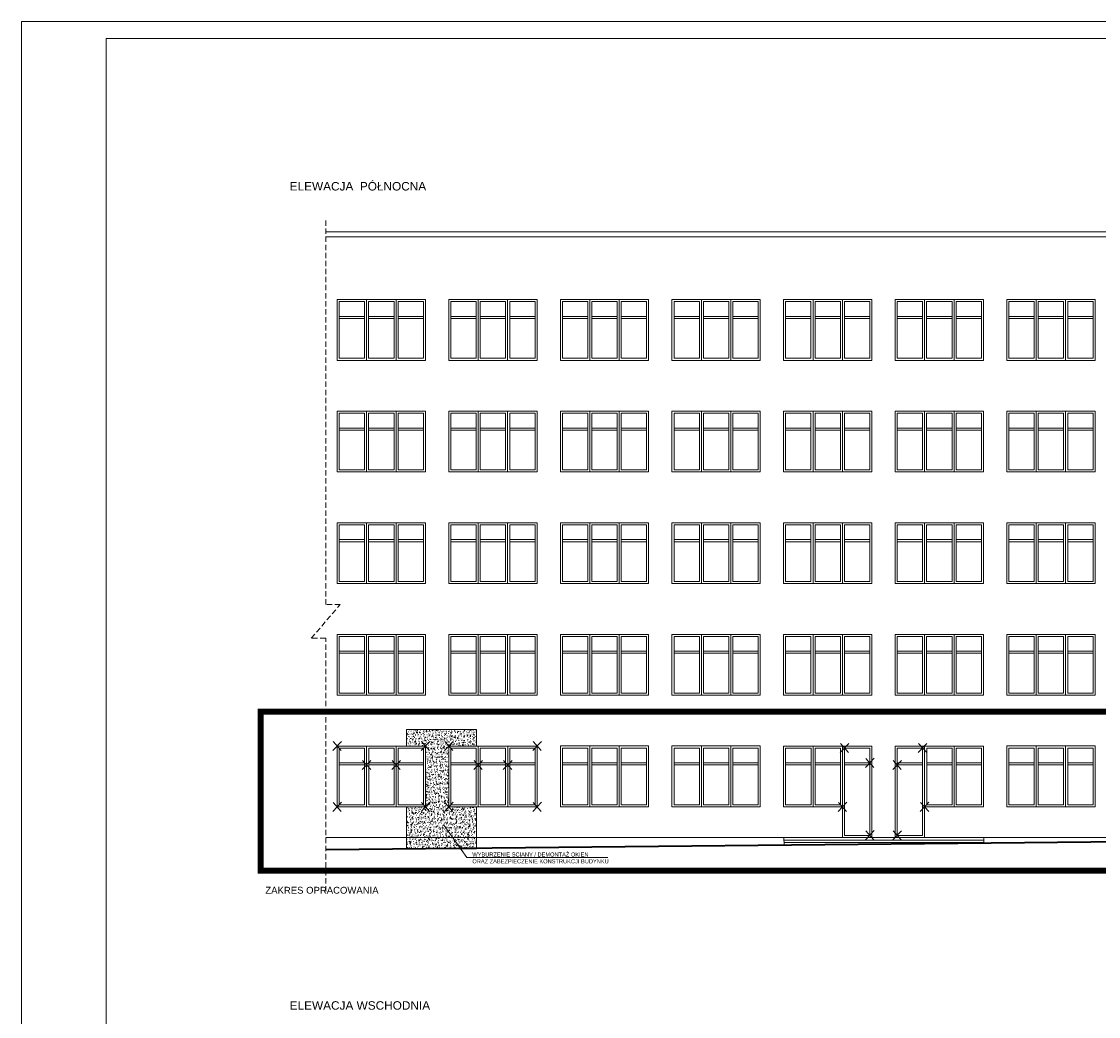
# Model space of a CAD drawing. Header units: millimetres. Extents: x 14577 to 21277, y 19393 to 25333.
# Tile 2 of 19: x 14577 to 17762, y 22392 to 25333. Entities that reach past the tile are written whole.
import ezdxf

# ---------------------------------------------------------------- set-up
doc = ezdxf.new("R2010")
doc.units = ezdxf.units.MM
for name, pattern in [('ACAD_ISO02W100', [15, 12, -3]), ('CACHE2', [4.7625, 3.175, -1.5875]), ('DASHED2', [0.375, 0.25, -0.125])]:
    doc.linetypes.add(name, pattern=pattern)
for name, color, linetype, lineweight in [('DEMONTARZE', 86, 'Continuous', 18), ('SQ_Opisy', 7, 'Continuous', 18), ('SQ_PROJ.Ściany', 7, 'Continuous', 35), ('SQ_TECHNOLOGIA', 251, 'Continuous', 9), ('SQ_Wyburzenia', 94, 'Continuous', 18), ('SQ_ZAKRES_OPRACOWANIA', 7, 'ACAD_ISO02W100', 20)]:
    doc.layers.add(name, color=color, linetype=linetype, lineweight=lineweight)
doc.layers.add('SQ_ELEWACJE', color=7, linetype='Continuous', lineweight=5, true_color=0x3b3b3b)
doc.layers.add('SQ_TAB RAMKA', color=7, linetype='Continuous')
doc.styles.add('E_opisy', font='simplex.shx', dxfattribs={"width": 0.7, "oblique": 3})
doc.styles.add('SQ_Arial', font='arial.ttf')

# ---------------------------------------------------------------- blocks, each defined once
blk = doc.blocks.new('OKNA 180X162 ELEWACJA')
at = {"layer": 'SQ_ELEWACJE'}
for p, q in [((72876, 7634.9), (72876, 7466.9)), ((72882, 7640.9), (72882, 7460.9)), ((72888, 7634.9), (72888, 7466.9)), ((72963, 7634.9), (72963, 7466.9)), ((72969, 7640.9), (72969, 7460.9)), ((72975, 7634.9), (72975, 7466.9)), ((72801, 7590.9), (72876, 7590.9)), ((72801, 7584.9), (72876, 7584.9)), ((72888, 7590.9), (72963, 7590.9)), ((72888, 7584.9), (72963, 7584.9)), ((72975, 7590.9), (73050, 7590.9)), ((72975, 7584.9), (73050, 7584.9))]:
    blk.add_line(p, q, dxfattribs=at)
blk.add_lwpolyline([(72795, 7640.9), (73056, 7640.9), (73056, 7460.9), (72795, 7460.9)], close=True, dxfattribs=at)
for points in [[(72876, 7466.9), (72801, 7466.9), (72801, 7634.9), (72876, 7634.9)], [(72888, 7634.9), (72963, 7634.9)], [(72975, 7634.9), (73050, 7634.9), (73050, 7466.9), (72975, 7466.9)], [(72963, 7466.9), (72888, 7466.9)]]:
    blk.add_lwpolyline(points, dxfattribs=at)

msp = doc.modelspace()

# ---------------------------------------------------------------- hatches: boundary and pattern name
at = {"layer": 'SQ_Wyburzenia', "linetype": 'Continuous'}
h = msp.add_hatch(dxfattribs=at)
h.set_pattern_fill('AR-CONC', color=256, scale=0.1, angle=-90)
h.paths.add_polyline_path([(15923.1, 23011.6), (15840.9, 23011.6), (15840.9, 23191.6), (15923, 23191.6), (15923, 23240), (15715.4, 23240), (15715.5, 23191.6), (15771.9, 23191.6), (15771.9, 23011.6), (15715.6, 23011.6), (15715.7, 22888), (15923.2, 22888)])

# ---------------------------------------------------------------- linework, layer by layer
at = {"layer": 'DEMONTARZE', "color": 240, "true_color": 0xed1f24}
for p, q in [((15498, 23178.1), (15523.7, 23205.2)), ((15498.9, 23204.7), (15522.8, 23178.2)), ((15759, 23178.1), (15784.7, 23205.2)), ((15759.9, 23204.7), (15783.8, 23178.2)), ((15828, 23178), (15853.6, 23205.1)), ((15828.8, 23204.6), (15852.8, 23178.2)), ((16089.2, 23178.1), (16114.9, 23205.2)), ((16090, 23204.7), (16114, 23178.2)), ((16998.1, 23172.2), (17023.7, 23199.3)), ((16998.9, 23198.8), (17022.9, 23172.4)), ((17229.1, 23172.2), (17254.7, 23199.3)), ((17229.9, 23198.8), (17253.9, 23172.4)), ((17073.1, 23128.2), (17098.7, 23155.3)), ((17073.9, 23154.8), (17097.9, 23128.4)), ((15585, 23122.2), (15610.7, 23149.3)), ((15585.9, 23148.8), (15609.8, 23122.4)), ((15672, 23122.2), (15697.7, 23149.3)), ((15672.9, 23148.8), (15696.8, 23122.4)), ((15915.1, 23122.1), (15940.7, 23149.2)), ((15915.9, 23148.7), (15939.9, 23122.2)), ((16002, 23122.2), (16027.7, 23149.3)), ((16002.9, 23148.8), (16026.8, 23122.4)), ((17154.1, 23122.2), (17179.7, 23149.3)), ((17154.9, 23148.8), (17178.9, 23122.4)), ((15498.2, 22998.1), (15523.9, 23025.2)), ((15499, 23024.7), (15523, 22998.2)), ((15759, 22998.1), (15784.7, 23025.2)), ((15759.9, 23024.7), (15783.8, 22998.2)), ((15828.2, 22998.2), (15853.9, 23025.4)), ((15829.1, 23024.9), (15853, 22998.4)), ((16089, 22998.1), (16114.7, 23025.2)), ((16089.9, 23024.7), (16113.8, 22998.2)), ((16992.1, 22998.2), (17017.7, 23025.3)), ((16992.9, 23024.8), (17016.9, 22998.4)), ((17235.1, 22998.2), (17260.7, 23025.3)), ((17235.9, 23024.8), (17259.9, 22998.4)), ((17073.1, 22914.4), (17098.7, 22941.5)), ((17073.9, 22941), (17097.9, 22914.6)), ((17154.1, 22914.2), (17179.7, 22941.3)), ((17154.9, 22940.8), (17178.9, 22914.4))]:
    msp.add_line(p, q, dxfattribs=at)
at = {"layer": 'SQ_ELEWACJE'}
for p, q in [((18149.3, 24711.6), (15476.8, 24711.6)), ((18149.3, 24696.6), (15476.8, 24696.6)), ((16911.9, 23185.6), (16911.9, 23017.6)), ((16917.9, 23191.6), (16917.9, 23011.6)), ((16923.9, 23185.6), (16923.9, 23017.6)), ((17328.9, 23185.6), (17328.9, 23017.6)), ((17334.9, 23191.6), (17334.9, 23011.6)), ((17340.9, 23185.6), (17340.9, 23017.6)), ((16836.9, 23141.6), (16911.9, 23141.6)), ((16836.9, 23135.6), (16911.9, 23135.6)), ((16923.9, 23141.6), (16998.9, 23141.6)), ((16923.9, 23135.6), (16998.9, 23135.6)), ((17253.9, 23141.6), (17328.9, 23141.6)), ((17253.9, 23135.6), (17328.9, 23135.6)), ((17340.9, 23141.6), (17415.9, 23141.6)), ((17340.9, 23135.6), (17415.9, 23135.6)), ((16830.9, 23011.6), (17004.9, 23011.6))]:
    msp.add_line(p, q, dxfattribs=at)
at = {"layer": 'SQ_ELEWACJE', "color": 251, "true_color": 0x696969}
for points in [[(16830.9, 23191.6), (17004.9, 23191.6), (17004.9, 23011.6), (16830.9, 23011.6)], [(17247.9, 23011.6), (17421.9, 23011.6), (17421.9, 23191.6), (17247.9, 23191.6)]]:
    msp.add_lwpolyline(points, close=True, dxfattribs=at)
for points in [[(16911.9, 23017.6), (16836.9, 23017.6), (16836.9, 23185.6), (16911.9, 23185.6)], [(16923.9, 23185.6), (16998.9, 23185.6)], [(17253.9, 23185.6), (17328.9, 23185.6)], [(17340.9, 23185.6), (17415.9, 23185.6), (17415.9, 23017.6), (17340.9, 23017.6)], [(16998.9, 23017.6), (16923.9, 23017.6)], [(17328.9, 23017.6), (17253.9, 23017.6)]]:
    msp.add_lwpolyline(points, dxfattribs=at)
at = {"layer": 'SQ_Opisy', "color": 7}
for p, q in [((14577.4, 25333.2), (21277.4, 25333.2)), ((14577.4, 19393.2), (14577.4, 25333.2)), ((14827.4, 25283.2), (21227.4, 25283.2)), ((14827.4, 19443.2), (14827.4, 25283.2))]:
    msp.add_line(p, q, dxfattribs=at)
at = {"layer": 'SQ_PROJ.Ściany'}
msp.add_line((18149.3, 22911.6), (15476.8, 22884.6), dxfattribs=at)
at = {"layer": 'SQ_TECHNOLOGIA'}
for p, q in [((16998.9, 23185.6), (16998.9, 23017.6)), ((17253.9, 23185.6), (17253.9, 23017.6)), ((18149.3, 22921.6), (15476.8, 22921.6))]:
    msp.add_line(p, q, dxfattribs=at)
at = {"layer": 'SQ_Wyburzenia'}
for p, q in [((15591.9, 23185.6), (15591.9, 23017.6)), ((15597.9, 23191.6), (15597.9, 23011.6)), ((15603.9, 23185.6), (15603.9, 23017.6)), ((15678.9, 23185.6), (15678.9, 23017.6)), ((15684.9, 23191.6), (15684.9, 23011.6)), ((15690.9, 23185.6), (15690.9, 23017.6)), ((15921.9, 23185.6), (15921.9, 23017.6)), ((15927.9, 23191.6), (15927.9, 23011.6)), ((15933.9, 23185.6), (15933.9, 23017.6)), ((16008.9, 23185.6), (16008.9, 23017.6)), ((16014.9, 23191.6), (16014.9, 23011.6)), ((16020.9, 23185.6), (16020.9, 23017.6)), ((17004.9, 23191.6), (17004.9, 22921.6)), ((17010.9, 23185.6), (17010.9, 22927.6)), ((17241.9, 23185.6), (17241.9, 22927.6)), ((17247.9, 23191.6), (17247.9, 22921.6)), ((15516.9, 23141.6), (15591.9, 23141.6)), ((15516.9, 23135.6), (15591.9, 23135.6)), ((15603.9, 23141.6), (15678.9, 23141.6)), ((15603.9, 23135.6), (15678.9, 23135.6)), ((15690.9, 23141.6), (15765.9, 23141.6)), ((15690.9, 23135.6), (15765.9, 23135.6)), ((15846.9, 23141.6), (15921.9, 23141.6)), ((15846.9, 23135.6), (15921.9, 23135.6)), ((15933.9, 23141.6), (16008.9, 23141.6)), ((15933.9, 23135.6), (16008.9, 23135.6)), ((16020.9, 23141.6), (16095.9, 23141.6)), ((16020.9, 23135.6), (16095.9, 23135.6)), ((17010.9, 23141.6), (17085.9, 23141.6)), ((17010.9, 23135.6), (17085.9, 23135.6)), ((17166.9, 23141.6), (17241.9, 23141.6)), ((17166.9, 23135.6), (17241.9, 23135.6)), ((17004.9, 23011.6), (17004.9, 22921.6)), ((17091.9, 23011.6), (17091.9, 22921.6)), ((17160.9, 23011.6), (17160.9, 22921.6)), ((17247.9, 23011.6), (17247.9, 22921.6)), ((17010.9, 22927.6), (17085.9, 22927.6)), ((17166.9, 22927.6), (17241.9, 22927.6)), ((16831.8, 22921.6), (16832, 22898.3)), ((16831.9, 22913.8), (17422.9, 22913.8)), ((16831.9, 22906.1), (17422.9, 22906.1)), ((17422.8, 22921.6), (17423, 22904.3))]:
    msp.add_line(p, q, dxfattribs=at)
for points in [[(15715.5, 23191.6), (15715.4, 23240), (15923, 23240), (15923, 23191.6)], [(15591.9, 23017.6), (15516.9, 23017.6), (15516.9, 23185.6), (15591.9, 23185.6)], [(15603.9, 23185.6), (15678.9, 23185.6)], [(15690.9, 23185.6), (15765.9, 23185.6), (15765.9, 23017.6), (15690.9, 23017.6)], [(15921.9, 23017.6), (15846.9, 23017.6), (15846.9, 23185.6), (15921.9, 23185.6)], [(15933.9, 23185.6), (16008.9, 23185.6)], [(16020.9, 23185.6), (16095.9, 23185.6), (16095.9, 23017.6), (16020.9, 23017.6)], [(17004.9, 23011.6), (17004.9, 23191.6), (17091.9, 23191.6), (17091.9, 22921.6)], [(17010.9, 23185.6), (17085.9, 23185.6), (17085.9, 22927.6)], [(17160.9, 22921.6), (17160.9, 23191.6), (17247.9, 23191.6), (17247.9, 23011.6)], [(17166.9, 22927.6), (17166.9, 23185.6), (17241.9, 23185.6)], [(15678.9, 23017.6), (15603.9, 23017.6)], [(15923.1, 23011.6), (15923.2, 22888), (15715.7, 22888), (15715.6, 23011.6)], [(16008.9, 23017.6), (15933.9, 23017.6)], [(16831.8, 22921.6), (17422.8, 22921.6)]]:
    msp.add_lwpolyline(points, dxfattribs=at)
for points in [[(15510.9, 23191.6), (15771.9, 23191.6), (15771.9, 23011.6), (15510.9, 23011.6)], [(15840.9, 23191.6), (16101.9, 23191.6), (16101.9, 23011.6), (15840.9, 23011.6)]]:
    msp.add_lwpolyline(points, close=True, dxfattribs=at)
at = {"layer": 'SQ_ZAKRES_OPRACOWANIA', "linetype": 'CACHE2', "ltscale": 5}
msp.add_lwpolyline([(15476.8, 22761.4), (15476.8, 23510), (15434.3, 23510), (15519.4, 23610), (15476.8, 23610), (15476.8, 24749)], dxfattribs=at)
at = {"layer": 'SQ_ZAKRES_OPRACOWANIA', "color": 251, "linetype": 'DASHED2', "ltscale": 100, "true_color": 0x636466, "const_width": 18}
msp.add_lwpolyline([(15284.7, 23292.9), (20457.6, 23292.9), (20457.6, 22823.4), (15284.7, 22823.4)], close=True, dxfattribs=at)

# ---------------------------------------------------------------- block references
at = {"layer": 'SQ_ELEWACJE'}
for p in [(-57284.2, 16870.8), (-56954.2, 16870.8), (-56624.2, 16870.8), (-56294.2, 16870.8), (-55964.2, 16870.8), (-55634.2, 16870.8), (-55304.2, 16870.8), (-57284.2, 16540.8), (-56954.2, 16540.8), (-56624.2, 16540.8), (-56294.2, 16540.8), (-55964.2, 16540.8), (-55634.2, 16540.8), (-55304.2, 16540.8), (-57284.2, 16210.8), (-56954.2, 16210.8), (-56624.2, 16210.8), (-56294.2, 16210.8), (-55964.2, 16210.8), (-55634.2, 16210.8), (-55304.2, 16210.8), (-57284.2, 15880.8), (-56954.2, 15880.8), (-56624.2, 15880.8), (-56294.2, 15880.8), (-55964.2, 15880.8), (-55634.2, 15880.8), (-55304.2, 15880.8), (-55304.2, 15550.8)]:
    msp.add_blockref('OKNA 180X162 ELEWACJA', p, dxfattribs=at)
at = {"layer": 'SQ_TECHNOLOGIA'}
for p in [(-56624.2, 15550.8), (-56294.2, 15550.8)]:
    msp.add_blockref('OKNA 180X162 ELEWACJA', p, dxfattribs=at)

# ---------------------------------------------------------------- texts
at = {"layer": 'SQ_TAB RAMKA', "attachment_point": 1, "style": 'SQ_Arial'}
for s, insert, char_height in [('ELEWACJA  PÓŁNOCNA', (15370.3, 24858.8), 25), ('ZAKRES OPRACOWANIA', (15298.4, 22775.4), 20.16), ('ELEWACJA WSCHODNIA', (15370.3, 22437.2), 25)]:
    msp.add_mtext_dynamic_manual_height_columns(s, width=960.086, gutter_width=86.7, heights=[0], dxfattribs=dict(at, insert=insert, char_height=char_height))

# ---------------------------------------------------------------- next in the draw order: texts
at = {"layer": 'SQ_Opisy', "insert": (15910.4, 22876.9), "char_height": 12, "width": 638.459, "attachment_point": 1, "style": 'E_opisy', "bg_fill": 2}
msp.add_mtext('\\pxql;{\\fArial|b0|i0|c238|p34;\\Q0;\\W1;WYBURZENIE SCIANY / DEMONTAŻ OKIEN \\PORAZ ZABEZPIECZENIE KONSTRUKCJI BUDYNKU }', dxfattribs=at)

# ---------------------------------------------------------------- next in the draw order: linework, layer by layer
at = {"layer": 'SQ_Opisy'}
msp.add_line((15894.1, 22862.5), (15908.4, 22862.5), dxfattribs=at)
for points in [[(15827.3, 22957), (15894.1, 22862.5)], [(15908.4, 22862.5), (16311.5, 22862.5)]]:
    msp.add_lwpolyline(points, dxfattribs=at)

doc.saveas('drawing.dxf')
